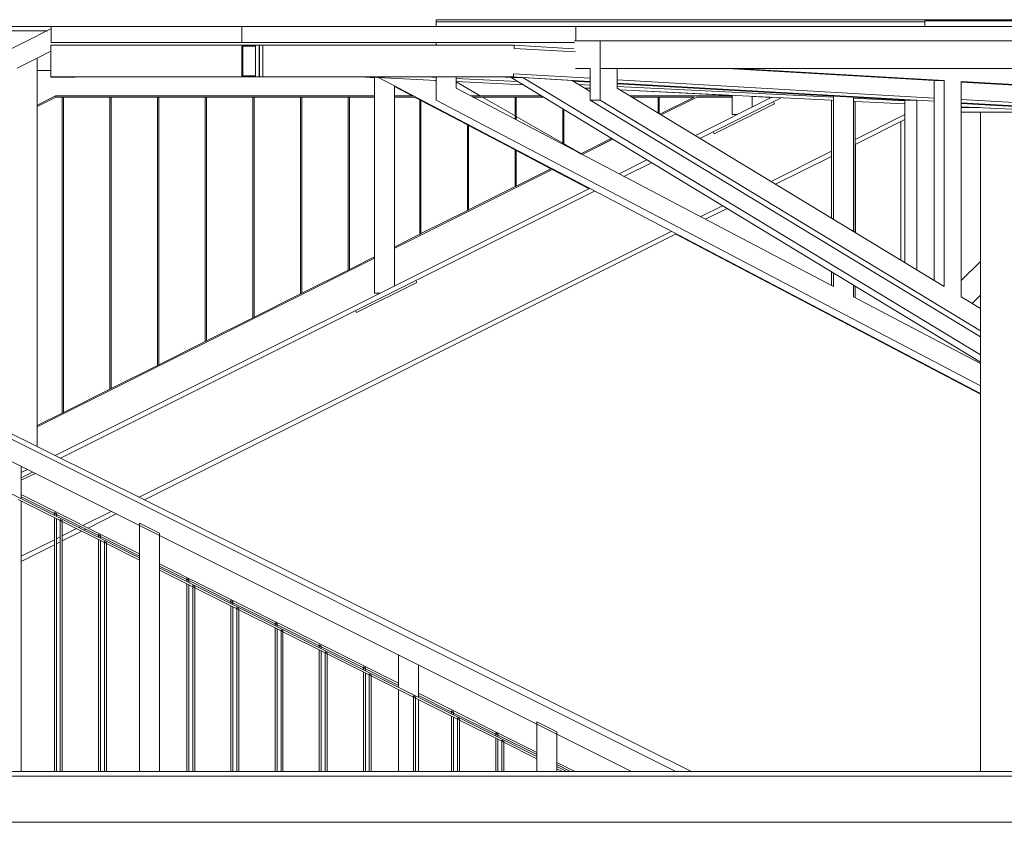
# Model space of a CAD drawing. Header units: centimetres. Extents: x -1589 to 108054, y -205274 to 31709.
# Tile 64 of 256: x 124 to 372, y -4122 to -3920. Entities that reach past the tile are written whole.
import ezdxf

# ---------------------------------------------------------------- set-up
doc = ezdxf.new("R2010")
doc.units = ezdxf.units.CM
doc.header["$LTSCALE"] = 0.01
doc.header["$MEASUREMENT"] = 0
for name, color, linetype, lineweight in [('2_barierki.ISTN_Nr_pióra__1', 8, 'Continuous', 0), ('2_lądowisko_IFC.ISTN_Nr_pióra__1', 8, 'Continuous', 9), ('Nowe_2_kładka_IFC.K_IR_Nr_pióra__84', 7, 'Continuous', 15), ('Nowe_2_stropy.K_IR_Nr_pióra__89', 7, 'Continuous', 9), ('Nowe_3_lądowisko.K_IR_Nr_pióra__84', 7, 'Continuous', 15)]:
    doc.layers.add(name, color=color, linetype=linetype, lineweight=lineweight)

msp = doc.modelspace()

# ---------------------------------------------------------------- linework, layer by layer
at = {"layer": '2_barierki.ISTN_Nr_pióra__1', "color": 8, "linetype": 'Continuous', "lineweight": 5, "ltscale": 0.1}
for p, q in [((293.4497, -4109.05833), (22.20025, -3974.38078)), ((289.49795, -4109.05833), (28.76485, -3978.69177)), ((154.52397, -4047.1615), (59.52397, -3999.6615)), ((154.52397, -4055.29182), (59.52397, -4007.79182)), ((124.70025, -4040.37996), (124.70025, -4032.24964)), ((154.52397, -4054.26313), (124.70025, -4039.35127)), ((133.06136, -4044.09084), (124.70025, -4039.91029)), ((134.55175, -4045.86473), (123.94064, -4040.55917)), ((124.70025, -4109.05833), (124.70025, -4040.93898)), ((133.06136, -4043.81133), (133.56136, -4044.06133)), ((133.06136, -4044.09084), (133.06136, -4043.81133)), ((133.56136, -4044.34084), (133.06136, -4044.09084)), ((133.06136, -4044.56052), (133.06136, -4044.09084)), ((133.06136, -4109.05833), (133.06136, -4045.11954)), ((133.56136, -4044.34084), (133.56136, -4044.06133)), ((144.17247, -4049.6464), (133.56136, -4044.34084)), ((133.56136, -4044.81052), (133.56136, -4044.34084)), ((133.56136, -4109.05833), (133.56136, -4045.36954)), ((134.55175, -4045.58522), (135.05175, -4045.83522)), ((134.55175, -4045.86473), (134.55175, -4045.58522)), ((135.05175, -4046.11473), (134.55175, -4045.86473)), ((134.55175, -4109.05833), (134.55175, -4045.86473)), ((135.05175, -4046.11473), (135.05175, -4045.83522)), ((145.66286, -4051.42029), (135.05175, -4046.11473)), ((135.05175, -4109.05833), (135.05175, -4046.11473)), ((154.52397, -4046.57133), (159.52397, -4049.07133)), ((154.52397, -4047.1615), (154.52397, -4046.57133)), ((159.52397, -4049.6615), (154.52397, -4047.1615)), ((154.52397, -4109.05833), (154.52397, -4047.1615)), ((144.17247, -4049.36689), (144.67247, -4049.61689)), ((144.17247, -4049.6464), (144.17247, -4049.36689)), ((144.67247, -4049.8964), (144.17247, -4049.6464)), ((144.17247, -4050.11607), (144.17247, -4049.6464)), ((144.67247, -4049.8964), (144.67247, -4049.61689)), ((154.52397, -4054.82214), (144.67247, -4049.8964)), ((144.67247, -4050.36607), (144.67247, -4049.8964)), ((159.52397, -4049.6615), (159.52397, -4049.07133)), ((254.52397, -4097.1615), (159.52397, -4049.6615)), ((159.52397, -4109.05833), (159.52397, -4049.6615)), ((144.17247, -4109.05833), (144.17247, -4050.67509)), ((144.67247, -4109.05833), (144.67247, -4050.92509)), ((145.66286, -4051.14078), (146.16286, -4051.39078)), ((145.66286, -4051.42029), (145.66286, -4051.14078)), ((146.16286, -4051.67029), (145.66286, -4051.42029)), ((145.66286, -4109.05833), (145.66286, -4051.42029)), ((146.16286, -4051.67029), (146.16286, -4051.39078)), ((154.52397, -4055.85084), (146.16286, -4051.67029)), ((146.16286, -4109.05833), (146.16286, -4051.67029)), ((219.70025, -4086.85127), (159.52397, -4056.76313)), ((166.3947, -4060.75751), (159.52397, -4057.32214)), ((254.52397, -4105.29182), (159.52397, -4057.79182)), ((167.88508, -4062.5314), (159.52397, -4058.35084)), ((166.3947, -4060.478), (166.8947, -4060.728)), ((166.3947, -4060.75751), (166.3947, -4060.478)), ((166.8947, -4061.00751), (166.3947, -4060.75751)), ((166.3947, -4061.22719), (166.3947, -4060.75751)), ((166.3947, -4109.05833), (166.3947, -4061.7862)), ((166.8947, -4061.00751), (166.8947, -4060.728)), ((177.50581, -4066.31306), (166.8947, -4061.00751)), ((166.8947, -4061.47719), (166.8947, -4061.00751)), ((166.8947, -4109.05833), (166.8947, -4062.0362)), ((167.88508, -4062.25189), (168.38508, -4062.50189)), ((167.88508, -4062.5314), (167.88508, -4062.25189)), ((168.38508, -4062.7814), (167.88508, -4062.5314)), ((167.88508, -4109.05833), (167.88508, -4062.5314)), ((168.38508, -4062.7814), (168.38508, -4062.50189)), ((178.99619, -4068.08695), (168.38508, -4062.7814)), ((168.38508, -4109.05833), (168.38508, -4062.7814)), ((177.50581, -4066.03355), (178.00581, -4066.28355)), ((177.50581, -4066.31306), (177.50581, -4066.03355)), ((178.00581, -4066.56306), (177.50581, -4066.31306)), ((177.50581, -4066.78274), (177.50581, -4066.31306)), ((177.50581, -4109.05833), (177.50581, -4067.34176)), ((178.00581, -4066.56306), (178.00581, -4066.28355)), ((188.61692, -4071.86862), (178.00581, -4066.56306)), ((178.00581, -4067.03274), (178.00581, -4066.56306)), ((178.00581, -4109.05833), (178.00581, -4067.59176)), ((178.99619, -4067.80744), (179.49619, -4068.05744)), ((178.99619, -4068.08695), (178.99619, -4067.80744)), ((179.49619, -4068.33695), (178.99619, -4068.08695)), ((178.99619, -4109.05833), (178.99619, -4068.08695)), ((179.49619, -4068.33695), (179.49619, -4068.05744)), ((190.10731, -4073.64251), (179.49619, -4068.33695)), ((179.49619, -4109.05833), (179.49619, -4068.33695)), ((188.61692, -4071.58911), (189.11692, -4071.83911)), ((188.61692, -4071.86862), (188.61692, -4071.58911)), ((189.11692, -4072.11862), (188.61692, -4071.86862)), ((188.61692, -4072.3383), (188.61692, -4071.86862)), ((189.11692, -4072.11862), (189.11692, -4071.83911)), ((199.72803, -4077.42417), (189.11692, -4072.11862)), ((189.11692, -4072.5883), (189.11692, -4072.11862)), ((188.61692, -4109.05833), (188.61692, -4072.89731)), ((189.11692, -4109.05833), (189.11692, -4073.14731)), ((190.10731, -4073.363), (190.60731, -4073.613)), ((190.10731, -4073.64251), (190.10731, -4073.363)), ((190.60731, -4073.89251), (190.10731, -4073.64251)), ((190.10731, -4109.05833), (190.10731, -4073.64251)), ((190.60731, -4073.89251), (190.60731, -4073.613)), ((201.21842, -4079.19806), (190.60731, -4073.89251)), ((190.60731, -4109.05833), (190.60731, -4073.89251)), ((199.72803, -4077.14467), (200.22803, -4077.39467)), ((199.72803, -4077.42417), (199.72803, -4077.14467)), ((200.22803, -4077.67417), (199.72803, -4077.42417)), ((199.72803, -4077.89385), (199.72803, -4077.42417)), ((200.22803, -4077.67417), (200.22803, -4077.39467)), ((199.72803, -4109.05833), (199.72803, -4078.45287)), ((210.83914, -4082.97973), (200.22803, -4077.67417)), ((200.22803, -4078.14385), (200.22803, -4077.67417)), ((200.22803, -4109.05833), (200.22803, -4078.70287)), ((201.21842, -4078.91856), (201.71842, -4079.16856)), ((201.21842, -4079.19806), (201.21842, -4078.91856)), ((201.71842, -4079.44806), (201.21842, -4079.19806)), ((201.21842, -4109.05833), (201.21842, -4079.19806)), ((201.71842, -4079.44806), (201.71842, -4079.16856)), ((212.32953, -4084.75362), (201.71842, -4079.44806)), ((201.71842, -4109.05833), (201.71842, -4079.44806)), ((219.70025, -4087.87996), (219.70025, -4079.74964)), ((224.70025, -4090.37996), (224.70025, -4082.24964)), ((210.83914, -4082.70022), (211.33914, -4082.95022)), ((210.83914, -4082.97973), (210.83914, -4082.70022)), ((211.33914, -4083.22973), (210.83914, -4082.97973)), ((210.83914, -4083.44941), (210.83914, -4082.97973)), ((210.83914, -4109.05833), (210.83914, -4084.00843)), ((211.33914, -4083.22973), (211.33914, -4082.95022)), ((219.70025, -4087.41029), (211.33914, -4083.22973)), ((211.33914, -4083.69941), (211.33914, -4083.22973)), ((211.33914, -4109.05833), (211.33914, -4084.25843)), ((212.32953, -4084.47411), (212.82953, -4084.72411)), ((212.32953, -4084.75362), (212.32953, -4084.47411)), ((212.82953, -4085.00362), (212.32953, -4084.75362)), ((212.32953, -4109.05833), (212.32953, -4084.75362)), ((212.82953, -4085.00362), (212.82953, -4084.72411)), ((223.44064, -4090.30917), (212.82953, -4085.00362)), ((212.82953, -4109.05833), (212.82953, -4085.00362)), ((219.70025, -4109.05833), (219.70025, -4088.43898)), ((254.52397, -4104.26313), (224.70025, -4089.35127)), ((233.06136, -4094.09084), (224.70025, -4089.91029)), ((223.44064, -4090.02967), (223.94064, -4090.27967)), ((223.44064, -4090.30917), (223.44064, -4090.02967)), ((223.94064, -4090.55917), (223.44064, -4090.30917)), ((223.44064, -4109.05833), (223.44064, -4090.30917)), ((223.94064, -4090.55917), (223.94064, -4090.27967)), ((234.55175, -4095.86473), (223.94064, -4090.55917)), ((223.94064, -4109.05833), (223.94064, -4090.55917)), ((224.70025, -4109.05833), (224.70025, -4090.93898)), ((233.06136, -4093.81133), (233.56136, -4094.06133)), ((233.06136, -4094.09084), (233.06136, -4093.81133)), ((233.56136, -4094.34084), (233.06136, -4094.09084)), ((233.06136, -4094.56052), (233.06136, -4094.09084)), ((233.56136, -4094.34084), (233.56136, -4094.06133)), ((244.17247, -4099.6464), (233.56136, -4094.34084)), ((233.56136, -4094.81052), (233.56136, -4094.34084)), ((233.06136, -4109.05833), (233.06136, -4095.11954)), ((233.56136, -4109.05833), (233.56136, -4095.36954)), ((234.55175, -4095.58522), (235.05175, -4095.83522)), ((234.55175, -4095.86473), (234.55175, -4095.58522)), ((235.05175, -4096.11473), (234.55175, -4095.86473)), ((234.55175, -4109.05833), (234.55175, -4095.86473)), ((235.05175, -4096.11473), (235.05175, -4095.83522)), ((245.66286, -4101.42029), (235.05175, -4096.11473)), ((235.05175, -4109.05833), (235.05175, -4096.11473)), ((254.52397, -4096.57133), (259.52397, -4099.07133)), ((254.52397, -4097.1615), (254.52397, -4096.57133)), ((259.52397, -4099.6615), (254.52397, -4097.1615)), ((254.52397, -4109.05833), (254.52397, -4097.1615)), ((244.17247, -4099.36689), (244.67247, -4099.61689)), ((244.17247, -4099.6464), (244.17247, -4099.36689)), ((244.67247, -4099.8964), (244.17247, -4099.6464)), ((244.17247, -4100.11608), (244.17247, -4099.6464)), ((244.67247, -4099.8964), (244.67247, -4099.61689)), ((254.52397, -4104.82214), (244.67247, -4099.8964)), ((244.67247, -4100.36608), (244.67247, -4099.8964)), ((259.52397, -4099.6615), (259.52397, -4099.07133)), ((278.31762, -4109.05833), (259.52397, -4099.6615)), ((259.52397, -4109.05833), (259.52397, -4099.6615)), ((244.17247, -4109.05833), (244.17247, -4100.67509)), ((244.67247, -4109.05833), (244.67247, -4100.92509)), ((245.66286, -4101.14078), (246.16286, -4101.39078)), ((245.66286, -4101.42029), (245.66286, -4101.14078)), ((246.16286, -4101.67029), (245.66286, -4101.42029)), ((245.66286, -4109.05833), (245.66286, -4101.42029)), ((246.16286, -4101.67029), (246.16286, -4101.39078)), ((254.52397, -4105.85084), (246.16286, -4101.67029)), ((246.16286, -4109.05833), (246.16286, -4101.67029)), ((264.11437, -4109.05833), (259.52397, -4106.76313)), ((262.99633, -4109.05833), (259.52397, -4107.32214)), ((262.05698, -4109.05833), (259.52397, -4107.79182)), ((260.93894, -4109.05833), (259.52397, -4108.35084))]:
    msp.add_line(p, q, dxfattribs=at)
at = {"layer": '2_lądowisko_IFC.ISTN_Nr_pióra__1', "color": 8, "linetype": 'Continuous', "lineweight": 5, "ltscale": 0.1}
for p, q in [((352.2004, -3921.50777), (352.2004, -3920.05833)), ((352.2004, -3920.05833), (427.2004, -3920.05833)), ((229.20036, -3926.17234), (229.20036, -3925.50777)), ((267.93502, -3925.05783), (263.99912, -3925.05783)), ((267.93502, -3925.05783), (270.43486, -3925.05783)), ((270.43484, -3940.05834), (270.43486, -3925.05783)), ((417.9255, -3925.05783), (270.4369, -3925.05794)), ((270.4369, -3932.05794), (270.4369, -3925.05794)), ((267.935, -3932.05786), (264.24114, -3932.05786)), ((267.93499, -3940.05834), (267.935, -3932.05786)), ((417.92549, -3932.05794), (270.4369, -3932.05794)), ((274.76505, -3937.03609), (274.76507, -3932.05794)), ((302.47057, -3932.05794), (354.53928, -3935.06407)), ((304.97042, -3932.05794), (357.03913, -3935.06407)), ((229.20035, -3940.05834), (229.20036, -3934.17367)), ((234.20035, -3937.03609), (234.20036, -3934.17338)), ((354.53928, -3985.39324), (354.53928, -3935.06407)), ((357.03913, -3935.06407), (354.53928, -3935.06407)), ((357.03913, -3986.90858), (357.03913, -3935.06407)), ((361.36934, -3989.53345), (361.36934, -3935.31407)), ((361.36934, -3935.31407), (417.92548, -3938.57928)), ((361.36934, -3935.4584), (417.92548, -3938.7236)), ((234.20035, -3937.03609), (329.20036, -3986.90858)), ((274.76505, -3937.03609), (357.03913, -3986.90858)), ((229.20035, -3940.05834), (366.2004, -4011.97974)), ((270.43484, -3940.05834), (267.93499, -3940.05834)), ((267.93499, -3940.05834), (366.2004, -3999.62438)), ((270.43484, -3940.05834), (366.2004, -3998.10904)), ((313.71586, -3939.3006), (294.41828, -3948.94939)), ((316.05408, -3939.41723), (295.58061, -3949.65396)), ((329.20036, -3970.03342), (329.20036, -3939.02717)), ((334.20036, -3973.06429), (334.20036, -3939.31556)), ((347.17619, -3943.64537), (334.68567, -3949.89063)), ((361.36934, -3941.90832), (365.9927, -3941.90832)), ((361.36934, -3943.05833), (366.2004, -3943.05833)), ((366.2004, -3943.05833), (366.2004, -4109.05833)), ((378.2004, -3943.05833), (366.2004, -3943.05833)), ((347.17616, -3944.93113), (334.68582, -3951.1763)), ((328.68602, -3952.89046), (313.47037, -3960.49828)), ((282.20183, -3955.05761), (275.19874, -3958.55916)), ((283.36421, -3955.76216), (276.45315, -3959.21769)), ((328.68618, -3954.17612), (314.6327, -3961.20286)), ((267.7871, -3962.26498), (133.26571, -4029.52567)), ((269.04169, -3962.92342), (134.55595, -4030.16629)), ((301.25477, -3966.60608), (295.76019, -3969.35337)), ((302.41715, -3967.31063), (297.0146, -3970.01191)), ((288.35157, -3973.05768), (154.4145, -4040.02622)), ((289.60616, -3973.71613), (155.70474, -4040.66684)), ((329.20036, -3986.90858), (329.20036, -3983.54462)), ((334.20036, -3989.53345), (334.20036, -3986.57525)), ((334.20036, -3989.53345), (366.2004, -4006.33263)), ((361.36934, -3989.53345), (366.2004, -3992.46192)), ((126.25901, -4033.02902), (124.70025, -4033.8084)), ((127.54475, -4033.67189), (124.70025, -4035.09414)), ((147.33395, -4043.56649), (140.23233, -4047.11731)), ((148.61969, -4044.20936), (141.51806, -4047.76017)), ((139.67331, -4047.39681), (139.20363, -4047.63165)), ((134.55175, -4049.95759), (133.56136, -4050.45279)), ((138.64461, -4047.91116), (135.05175, -4049.70759)), ((139.93035, -4048.55403), (135.05175, -4050.99333)), ((140.95905, -4048.03968), (140.48937, -4048.27452)), ((133.06136, -4050.70279), (124.70025, -4054.88334)), ((133.06136, -4051.98853), (124.70025, -4056.16908)), ((134.55175, -4051.24333), (133.56136, -4051.73853)), ((531.7004, -4109.05833), (12.7004, -4109.05833)), ((531.7004, -4110.25833), (12.7004, -4110.25833)), ((531.7004, -4121.85833), (12.7004, -4121.85833))]:
    msp.add_line(p, q, dxfattribs=at)
at = {"layer": 'Nowe_2_kładka_IFC.K_IR_Nr_pióra__84', "color": 8, "linetype": 'Continuous', "lineweight": 5, "ltscale": 0.1}
for p, q in [((33.68633, -3971.33512), (132.19616, -3922.0802)), ((131.3037, -3922.52643), (86.30124, -3922.52776)), ((132.20694, -3922.12584), (132.19616, -3922.0802)), ((132.19616, -3922.0802), (132.21036, -3922.0802)), ((132.21036, -3922.14031), (132.20694, -3922.12584)), ((180.24616, -3926.15796), (132.19446, -3926.17505)), ((132.19446, -3926.17505), (132.19541, -3934.17505)), ((180.24616, -3926.15796), (183.71027, -3926.15783)), ((180.24711, -3934.15796), (180.24616, -3926.15796)), ((183.71027, -3926.15783), (183.70975, -3926.1763)), ((183.70975, -3926.1763), (184.57578, -3926.17625)), ((183.7103, -3926.45783), (183.70975, -3926.1763)), ((183.71027, -3926.17497), (244.78846, -3926.17144)), ((184.57578, -3926.17625), (184.57558, -3934.17625)), ((184.57578, -3926.17622), (184.66238, -3926.17624)), ((184.66238, -3926.17624), (184.66218, -3934.17624)), ((185.52844, -3926.17619), (184.66238, -3926.17624)), ((185.52844, -3926.17619), (185.52824, -3934.17619)), ((185.52844, -3926.17619), (248.78851, -3926.17253)), ((245.18846, -3926.17155), (244.78846, -3926.17144)), ((245.18846, -3926.17155), (248.3885, -3926.17242)), ((248.78851, -3926.17253), (248.3885, -3926.17242)), ((248.77118, -3926.97254), (248.78851, -3926.17253)), ((248.78801, -3926.19547), (263.84154, -3927.06372)), ((128.68637, -3929.42581), (132.19464, -3927.67167)), ((128.68798, -3929.44546), (132.19464, -3927.69212)), ((183.7103, -3926.45783), (180.506, -3926.45795)), ((183.7103, -3926.45783), (180.506, -3926.45897)), ((180.506, -3926.45795), (180.50688, -3933.85795)), ((183.7103, -3926.45783), (183.70953, -3933.85783)), ((248.77118, -3926.97254), (264.24146, -3927.86483)), ((128.68633, -3929.42521), (123.68633, -3931.92521)), ((128.68633, -3929.42521), (128.68633, -4027.25198)), ((128.68798, -3929.44546), (128.68798, -3941.25686)), ((128.68803, -3932.52651), (132.19522, -3932.5264)), ((128.68803, -3932.5276), (132.19522, -3932.5275)), ((128.68803, -3932.53883), (132.19522, -3932.53872)), ((128.68803, -3932.53992), (132.19522, -3932.53982)), ((128.68803, -3932.55939), (132.19522, -3932.55929)), ((248.61521, -3934.17254), (248.63254, -3933.37254)), ((248.63254, -3933.37254), (267.935, -3934.48586)), ((180.24711, -3934.15796), (132.19541, -3934.17505)), ((132.19541, -3934.17505), (132.19702, -3934.19494)), ((132.19702, -3934.19494), (136.19702, -3934.19447)), ((176.70955, -3934.16032), (136.19542, -3934.17472)), ((136.19542, -3934.17472), (136.19702, -3934.19447)), ((136.19686, -3934.17472), (136.19686, -3934.19112)), ((136.19686, -3934.19112), (137.19686, -3934.191)), ((136.19701, -3934.19303), (137.19701, -3934.19291)), ((137.19686, -3934.17436), (137.19686, -3934.191)), ((137.19701, -3934.19291), (137.19701, -3934.191)), ((137.29686, -3934.17433), (137.29686, -3934.19099)), ((137.29686, -3934.19099), (138.29686, -3934.19087)), ((138.29702, -3934.19278), (137.29701, -3934.1929)), ((138.29686, -3934.17397), (138.29686, -3934.19087)), ((138.29693, -3934.19169), (211.13963, -3934.18306)), ((138.29693, -3934.19087), (138.29693, -3934.19169)), ((138.29702, -3934.19278), (211.13972, -3934.18415)), ((183.70952, -3934.15783), (176.70955, -3934.16032)), ((176.70958, -3934.17438), (176.70955, -3934.16032)), ((183.70955, -3934.1763), (176.70958, -3934.17438)), ((183.71121, -3934.15783), (180.24711, -3934.15796)), ((180.50688, -3933.85795), (183.71118, -3933.85783)), ((183.70953, -3933.85783), (183.70952, -3934.15783)), ((183.70952, -3934.15783), (183.70955, -3934.1763)), ((183.70955, -3934.1763), (184.57558, -3934.17625)), ((183.71118, -3933.85783), (183.71121, -3934.15783)), ((184.66218, -3934.17624), (184.57558, -3934.17622)), ((185.52824, -3934.17619), (184.66218, -3934.17624)), ((185.52824, -3934.17619), (248.61521, -3934.17254)), ((210.16896, -3934.18425), (210.18641, -3934.18512)), ((210.18641, -3934.18425), (213.68638, -3934.35883)), ((210.55748, -3934.18421), (210.57493, -3934.18508)), ((210.57493, -3934.18421), (213.68638, -3934.33941)), ((211.13963, -3934.18306), (211.13983, -3934.17471)), ((211.13964, -3934.18316), (229.20036, -3935.08406)), ((213.68633, -3934.31105), (213.68633, -3988.63912)), ((366.2004, -4013.91389), (214.61109, -3934.35635)), ((227.01193, -3934.17379), (229.20036, -3934.28296)), ((229.20036, -3935.23702), (228.87836, -3935.06802)), ((228.93981, -3935.10027), (229.20036, -3935.11327)), ((228.9807, -3935.12173), (229.20036, -3935.13269)), ((234.20036, -3934.53236), (249.60667, -3935.30085)), ((234.20036, -3935.33347), (251.04687, -3936.17379)), ((234.20036, -3935.41653), (240.312, -3938.93033)), ((234.20036, -3935.43603), (240.27808, -3938.93033)), ((245.03583, -3934.17275), (248.03047, -3934.34547)), ((366.2004, -4005.97129), (248.02004, -3934.33916)), ((251.01981, -3934.33996), (248.02004, -3934.33916)), ((248.2175, -3934.17257), (267.935, -3935.30983)), ((366.2004, -4004.15386), (251.01981, -3934.33996)), ((263.37582, -3935.05261), (251.01981, -3934.33996)), ((251.04687, -3936.17467), (251.04844, -3936.17474)), ((267.93499, -3937.81604), (263.37582, -3935.05261)), ((263.70029, -3935.24927), (267.935, -3935.49352)), ((265.05686, -3936.07153), (267.93499, -3936.21509)), ((274.76506, -3934.87981), (354.53928, -3939.481)), ((274.76506, -3935.70377), (350.02633, -3940.04467)), ((274.76506, -3935.88747), (347.17628, -3940.06398)), ((218.68633, -3936.49577), (218.68633, -3986.81536)), ((218.68798, -3936.49664), (218.68798, -3938.93019)), ((223.13344, -3938.93022), (218.68803, -3936.59717)), ((223.09681, -3938.93022), (218.68803, -3936.61639)), ((266.49706, -3936.94447), (267.93499, -3937.0162)), ((266.54958, -3936.9763), (267.93499, -3937.04541)), ((266.58449, -3936.99746), (267.93499, -3937.06483)), ((274.76505, -3936.55579), (329.20036, -3939.27109)), ((275.34173, -3937.38565), (328.68451, -3940.04647)), ((275.39424, -3937.41749), (303.68633, -3938.82873)), ((275.42915, -3937.43865), (303.68633, -3938.84815)), ((303.68633, -3938.80039), (303.68633, -3943.63912)), ((128.68633, -3941.25757), (133.34109, -3938.93019)), ((128.68633, -3941.59298), (133.41191, -3939.23019)), ((133.41357, -3939.25044), (128.68798, -3941.61323)), ((133.3765, -3939.08019), (133.34109, -3938.93019)), ((133.3765, -3939.08019), (133.3765, -3938.93019)), ((133.3765, -3938.93019), (213.68633, -3938.93019)), ((133.41191, -3939.23019), (135.03634, -3939.23019)), ((133.41357, -3939.25044), (135.03634, -3939.25044)), ((135.03635, -4018.71248), (135.03634, -3939.23019)), ((135.33634, -3939.23019), (135.03634, -3939.23019)), ((135.33635, -4018.63748), (135.33634, -3939.23019)), ((135.33634, -3939.23019), (147.03634, -3939.23019)), ((135.338, -4018.63665), (135.33799, -3939.25044)), ((135.33799, -3939.25044), (147.03634, -3939.25044)), ((147.03635, -4012.71248), (147.03634, -3939.23019)), ((147.33634, -3939.23019), (147.03634, -3939.23019)), ((147.33635, -4012.63748), (147.33634, -3939.23019)), ((147.33634, -3939.23019), (159.03634, -3939.23019)), ((147.338, -4012.63665), (147.33799, -3939.25044)), ((147.33799, -3939.25044), (159.03634, -3939.25044)), ((159.03635, -4006.71248), (159.03634, -3939.23019)), ((159.33634, -3939.23019), (159.03634, -3939.23019)), ((159.33635, -4006.63748), (159.33634, -3939.23019)), ((159.33634, -3939.23019), (171.03634, -3939.23019)), ((159.338, -4006.63665), (159.33799, -3939.25044)), ((159.33799, -3939.25044), (171.03634, -3939.25044)), ((171.03635, -4000.71248), (171.03634, -3939.23019)), ((171.33634, -3939.23019), (171.03634, -3939.23019)), ((171.33635, -4000.63748), (171.33634, -3939.23019)), ((171.33634, -3939.23019), (183.03634, -3939.23019)), ((171.338, -4000.63665), (171.33799, -3939.25044)), ((171.33799, -3939.25044), (183.03634, -3939.25044)), ((183.03635, -3994.71248), (183.03634, -3939.23019)), ((183.33634, -3939.23019), (183.03634, -3939.23019)), ((183.33635, -3994.63748), (183.33634, -3939.23019)), ((183.33634, -3939.23019), (195.03634, -3939.23019)), ((183.338, -3994.63665), (183.33799, -3939.25044)), ((183.33799, -3939.25044), (195.03634, -3939.25044)), ((195.03635, -3988.71248), (195.03634, -3939.23019)), ((195.33634, -3939.23019), (195.03634, -3939.23019)), ((195.33635, -3988.63748), (195.33634, -3939.23019)), ((195.33634, -3939.23019), (207.03633, -3939.23019)), ((195.338, -3988.63665), (195.33799, -3939.25044)), ((195.33799, -3939.25044), (207.03633, -3939.25044)), ((207.03634, -3982.71248), (207.03633, -3939.23019)), ((207.33633, -3939.23019), (207.03633, -3939.23019)), ((207.33634, -3982.63748), (207.33633, -3939.23019)), ((207.33633, -3939.23019), (213.68633, -3939.23019)), ((207.33799, -3982.63666), (207.33799, -3939.25044)), ((207.33799, -3939.25044), (213.68633, -3939.25044)), ((218.68633, -3938.93019), (223.32488, -3938.93019)), ((218.68633, -3939.23019), (223.8965, -3939.23019)), ((218.68798, -3939.23074), (218.68798, -3986.81454)), ((218.68798, -3939.25044), (223.93508, -3939.25044)), ((223.708, -3939.25192), (223.70623, -3939.25099)), ((225.03634, -3939.94813), (223.708, -3939.25099)), ((223.74464, -3939.25192), (223.74286, -3939.25099)), ((225.03634, -3939.9289), (223.74464, -3939.25099)), ((223.89754, -3939.23074), (223.8965, -3939.23074)), ((223.93613, -3939.25099), (223.93508, -3939.25099)), ((225.03634, -3973.71248), (225.03634, -3939.8284)), ((225.33634, -3973.63748), (225.33634, -3939.98585)), ((225.33799, -3973.63665), (225.33799, -3939.98672)), ((237.03634, -3946.22678), (225.33803, -3940.08724)), ((237.03634, -3946.246), (225.33803, -3940.10646)), ((237.80835, -3938.93019), (255.59443, -3938.93019)), ((238.3798, -3939.23019), (249.03634, -3939.23019)), ((238.41838, -3939.25044), (249.03634, -3939.25044)), ((240.83372, -3939.25082), (240.83553, -3939.25187)), ((240.83553, -3939.25082), (249.03634, -3943.96575)), ((240.86763, -3939.25082), (240.86944, -3939.25186)), ((240.86944, -3939.25082), (249.03634, -3943.94625)), ((249.03634, -3944.82459), (249.03634, -3939.23019)), ((249.33634, -3939.23019), (249.03634, -3939.23019)), ((249.33634, -3944.98208), (249.33634, -3939.23019)), ((249.33634, -3939.23019), (256.08938, -3939.23019)), ((249.33799, -3944.98295), (249.33799, -3939.25044)), ((249.33799, -3939.25044), (256.12279, -3939.25044)), ((256.09028, -3939.23073), (256.08938, -3939.23073)), ((256.1237, -3939.25099), (256.12279, -3939.25099)), ((277.88973, -3938.93019), (303.58633, -3938.93019)), ((278.38464, -3939.23019), (285.03633, -3939.23019)), ((278.41804, -3939.25044), (285.03633, -3939.25044)), ((285.03633, -3943.26228), (285.03633, -3939.23019)), ((285.33633, -3939.23019), (285.03633, -3939.23019)), ((285.33633, -3943.44413), (285.33633, -3939.23019)), ((285.33633, -3939.23019), (294.15092, -3939.23019)), ((285.33799, -3943.44514), (285.33799, -3939.25044)), ((285.33799, -3939.25044), (294.11042, -3939.25044)), ((294.15092, -3939.23019), (285.51112, -3943.55009)), ((294.82174, -3939.23019), (285.81434, -3943.73389)), ((294.8234, -3939.25044), (285.83339, -3943.74544)), ((294.82174, -3939.23019), (303.58633, -3939.23019)), ((294.8234, -3939.25044), (303.58799, -3939.25044)), ((299.12034, -3948.51442), (314.3256, -3940.91179)), ((303.58633, -3939.23019), (303.58633, -3938.93019)), ((303.58638, -3939.23073), (303.58638, -3939.23019)), ((303.58799, -3939.25044), (303.58799, -3938.95044)), ((303.58803, -3939.25099), (303.58803, -3939.25044)), ((308.68633, -3939.0498), (308.68633, -3941.81536)), ((308.68798, -3939.04988), (308.68798, -3941.81454)), ((308.68798, -3939.07822), (313.66417, -3939.32644)), ((308.68798, -3939.09764), (313.62885, -3939.3441)), ((314.3256, -3940.91179), (314.07347, -3940.40753)), ((328.68802, -3969.72285), (328.6845, -3940.04643)), ((329.20036, -3940.07216), (328.6845, -3940.04643)), ((334.20036, -3939.5205), (347.17628, -3940.16776)), ((334.68454, -3940.34572), (334.20036, -3940.32156)), ((334.68845, -3973.36016), (334.68454, -3940.34572)), ((334.68454, -3940.34576), (347.17626, -3940.96886)), ((347.17526, -3980.92935), (347.17628, -3940.04389)), ((350.02633, -3940.04467), (347.17628, -3940.04389)), ((350.17632, -3940.04471), (350.02633, -3940.04467)), ((350.17525, -3982.74787), (350.17632, -3940.04471)), ((354.53928, -3940.29636), (350.17632, -3940.04471)), ((361.36934, -3939.87495), (423.53834, -3943.46071)), ((361.36934, -3940.69891), (425.04056, -3944.37132)), ((361.36934, -3940.8826), (425.37546, -3944.57433)), ((128.68798, -3941.59272), (128.68798, -4027.2528)), ((128.68798, -3941.59272), (128.68798, -3941.59272)), ((261.03634, -3951.12427), (261.03634, -3942.22866)), ((261.33634, -3951.28176), (261.33634, -3942.4105)), ((261.33799, -3951.28263), (261.33799, -3942.4115)), ((305.03882, -3943.63912), (303.68633, -3943.63912)), ((361.36934, -3941.67683), (425.90614, -3944.89602)), ((237.03634, -3967.71248), (237.03634, -3946.12628)), ((249.33803, -3944.11971), (261.03638, -3950.84549)), ((249.33803, -3944.1392), (261.03638, -3950.86499)), ((346.19029, -3945.42406), (346.19132, -3980.33291)), ((237.33634, -3967.63748), (237.33634, -3946.28372)), ((237.33799, -3967.63666), (237.33799, -3946.28459)), ((249.03634, -3952.52465), (237.33803, -3946.38511)), ((249.03634, -3952.54388), (237.33803, -3946.40434)), ((299.12034, -3948.51442), (298.86821, -3948.01016)), ((261.33803, -3951.01892), (265.63384, -3953.48873)), ((261.33803, -3951.03842), (265.6157, -3953.4978)), ((273.18634, -3949.71248), (265.58593, -3953.51269)), ((273.5975, -3949.84231), (265.91317, -3953.68448)), ((273.61656, -3949.85386), (265.93373, -3953.69527)), ((273.03634, -3949.71248), (273.03634, -3949.50217)), ((273.18634, -3949.71248), (273.03634, -3949.71248)), ((273.03799, -3949.73273), (273.03799, -3949.71302)), ((273.14583, -3949.73273), (273.03799, -3949.73273)), ((273.18634, -3949.71248), (273.29427, -3949.65851)), ((273.59802, -3949.84262), (273.5975, -3949.84288)), ((273.61707, -3949.85417), (273.61656, -3949.85443)), ((334.70806, -3973.37205), (334.70543, -3951.16649)), ((334.70965, -3973.37301), (334.70702, -3951.1657)), ((249.03634, -3961.71248), (249.03634, -3952.42415)), ((249.33634, -3961.63748), (249.33634, -3952.5816)), ((249.33799, -3961.63666), (249.33799, -3952.58247)), ((258.07481, -3957.26825), (249.33803, -3952.68299)), ((258.05605, -3957.27763), (249.33803, -3952.70221)), ((265.96504, -3953.68019), (265.96601, -3953.68075)), ((265.96601, -3953.6797), (266.61679, -3954.05386)), ((265.9469, -3953.68926), (265.94787, -3953.68982)), ((265.94787, -3953.68877), (266.22653, -3953.84898)), ((258.50016, -3957.39098), (218.73633, -3977.27289)), ((258.52072, -3957.40177), (218.73798, -3977.29314)), ((258.17287, -3957.21921), (249.33634, -3961.63748)), ((258.40445, -3957.46141), (258.40355, -3957.46093)), ((267.67027, -3962.32339), (258.40445, -3957.46048)), ((258.42322, -3957.45203), (258.42231, -3957.45155)), ((267.68903, -3962.31401), (258.42322, -3957.4511)), ((258.50071, -3957.39127), (258.50016, -3957.39155)), ((258.52128, -3957.40207), (258.52072, -3957.40234)), ((249.18634, -3961.71248), (237.33634, -3967.63748)), ((249.18634, -3961.71248), (249.03634, -3961.71248)), ((249.03799, -3961.73273), (249.03799, -3961.71302)), ((249.14583, -3961.73273), (249.03799, -3961.73273)), ((249.18634, -3961.71248), (249.33634, -3961.63748)), ((237.18634, -3967.71248), (225.33634, -3973.63748)), ((237.18634, -3967.71248), (237.03634, -3967.71248)), ((237.03799, -3967.73273), (237.03799, -3967.71302)), ((237.14583, -3967.73273), (237.03799, -3967.73273)), ((237.18634, -3967.71248), (237.33634, -3967.63748)), ((225.18634, -3973.71248), (218.73633, -3976.93748)), ((225.18634, -3973.71248), (225.03634, -3973.71248)), ((225.03799, -3973.73273), (225.03799, -3973.71302)), ((225.14583, -3973.73273), (225.03799, -3973.73273)), ((225.18634, -3973.71248), (225.33634, -3973.63748)), ((289.48934, -3973.77547), (289.48843, -3973.77499)), ((366.2004, -4014.03426), (289.48934, -3973.77454)), ((289.5081, -3973.76609), (289.50719, -3973.76561)), ((366.2004, -4014.01503), (289.5081, -3973.76516)), ((218.73633, -3976.93748), (218.73633, -3977.27289)), ((218.73798, -3977.27264), (218.73798, -3977.29314)), ((213.63633, -3979.82289), (128.73633, -4022.27289)), ((213.63798, -3979.84314), (128.73798, -4022.29314)), ((213.63633, -3979.48748), (207.33634, -3982.63748)), ((213.63633, -3979.48748), (213.63633, -3979.82289)), ((213.63638, -3979.82289), (213.63638, -3979.82344)), ((213.63798, -3979.50773), (213.63798, -3979.84314)), ((361.36934, -3985.43892), (366.2004, -3980.60637)), ((207.18634, -3982.71248), (195.33635, -3988.63748)), ((207.18634, -3982.71248), (207.03634, -3982.71248)), ((207.03799, -3982.73273), (207.03799, -3982.71302)), ((207.14583, -3982.73273), (207.03799, -3982.73273)), ((207.18634, -3982.71248), (207.33634, -3982.63748)), ((328.69002, -3986.64067), (328.68962, -3983.23505)), ((224.3256, -3985.91179), (224.07347, -3985.40753)), ((209.12034, -3993.51442), (224.3256, -3985.91179)), ((334.6904, -3989.79071), (334.69005, -3986.87206)), ((195.18634, -3988.71248), (183.33635, -3994.63748)), ((195.18634, -3988.71248), (195.03635, -3988.71248)), ((195.038, -3988.73273), (195.038, -3988.71302)), ((195.14583, -3988.73273), (195.038, -3988.73273)), ((195.18634, -3988.71248), (195.33635, -3988.63748)), ((215.03882, -3988.63912), (213.68633, -3988.63912)), ((334.69046, -3989.79074), (334.69046, -3989.79071)), ((364.10371, -3991.19096), (366.2004, -3989.09361)), ((364.11748, -3991.1993), (366.2004, -3989.11574)), ((209.12034, -3993.51442), (208.86821, -3993.01016)), ((183.18634, -3994.71248), (171.33635, -4000.63748)), ((183.18634, -3994.71248), (183.03635, -3994.71248)), ((183.038, -3994.73273), (183.038, -3994.71302)), ((183.14583, -3994.73273), (183.038, -3994.73273)), ((183.18634, -3994.71248), (183.33635, -3994.63748)), ((171.18634, -4000.71248), (159.33635, -4006.63748)), ((171.18634, -4000.71248), (171.03635, -4000.71248)), ((171.038, -4000.73273), (171.038, -4000.71302)), ((171.14583, -4000.73273), (171.038, -4000.73273)), ((171.18634, -4000.71248), (171.33635, -4000.63748)), ((159.18634, -4006.71248), (147.33635, -4012.63748)), ((159.18634, -4006.71248), (159.03635, -4006.71248)), ((159.038, -4006.73273), (159.038, -4006.71303)), ((159.14583, -4006.73273), (159.038, -4006.73273)), ((159.18634, -4006.71248), (159.33635, -4006.63748)), ((147.18634, -4012.71248), (135.33635, -4018.63748)), ((147.18634, -4012.71248), (147.03635, -4012.71248)), ((147.038, -4012.73273), (147.038, -4012.71302)), ((147.14583, -4012.73273), (147.038, -4012.73273)), ((147.18634, -4012.71248), (147.33635, -4012.63748)), ((135.18634, -4018.71248), (128.73633, -4021.93748)), ((135.18634, -4018.71248), (135.03635, -4018.71248)), ((135.038, -4018.73273), (135.038, -4018.71302)), ((135.14583, -4018.73273), (135.038, -4018.73273)), ((135.18634, -4018.71248), (135.33635, -4018.63748)), ((128.73633, -4021.93748), (128.73633, -4022.27289)), ((128.73798, -4022.27264), (128.73798, -4022.29314)), ((124.70025, -4035.72447), (128.17507, -4033.98706))]:
    msp.add_line(p, q, dxfattribs=at)
at = {"layer": 'Nowe_2_stropy.K_IR_Nr_pióra__89', "color": 8, "linetype": 'Continuous', "lineweight": 5, "ltscale": 0.1}
for p, q in [((229.2002, -3921.50777), (229.2002, -3920.25833)), ((79.21036, -3921.50777), (132.21036, -3921.50777)), ((132.21036, -3925.50777), (132.21036, -3921.50777)), ((132.21036, -3921.50777), (180.26298, -3921.50777)), ((180.26298, -3925.50777), (180.26298, -3921.50777)), ((180.26298, -3921.50777), (264.29978, -3921.50777)), ((264.29978, -3921.50777), (608.99931, -3921.50777)), ((264.29978, -3925.05783), (264.29978, -3921.50777)), ((132.21036, -3925.50777), (180.26298, -3925.50777)), ((180.26298, -3925.50777), (263.99915, -3925.50777))]:
    msp.add_line(p, q, dxfattribs=at)
at = {"layer": 'Nowe_3_lądowisko.K_IR_Nr_pióra__84', "color": 8, "linetype": 'Continuous', "lineweight": 5, "ltscale": 0.1}
for p, q in [((229.2002, -3919.75833), (429.20024, -3919.75833)), ((229.2002, -3919.75833), (229.2002, -3920.25833)), ((229.2002, -3920.25833), (352.2004, -3920.25833))]:
    msp.add_line(p, q, dxfattribs=at)

doc.saveas('drawing.dxf')
